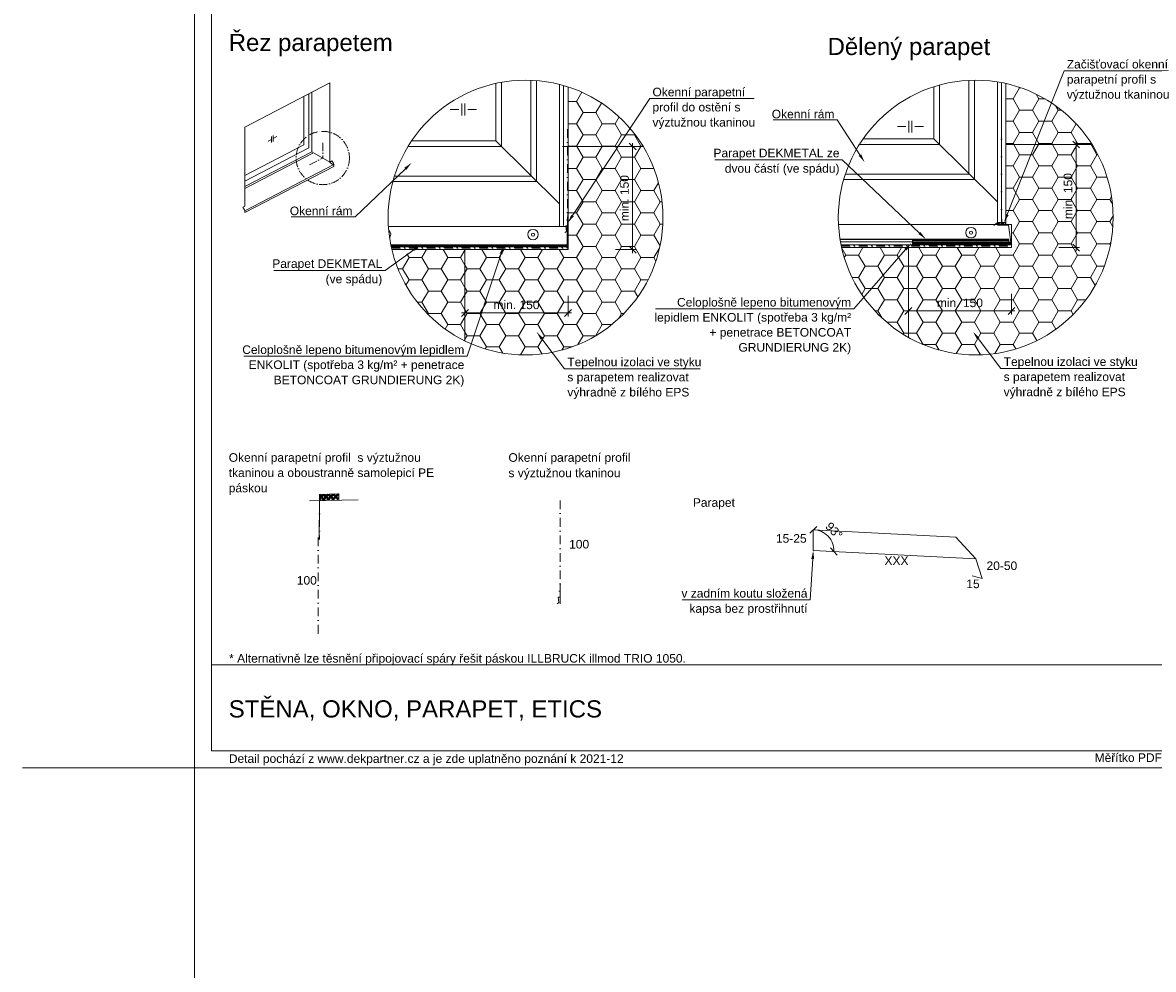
# Model space of a CAD drawing. Header units: millimetres. Extents: x -213344 to 52059, y -47868 to 108976.
# Tile 1 of 27: x -200078 to -198432, y 33109 to 34487. Entities that reach past the tile are written whole.
import ezdxf
from ezdxf.xclip import XClip

# ---------------------------------------------------------------- set-up
doc = ezdxf.new("R2010")
doc.units = ezdxf.units.MM
doc.header["$MEASUREMENT"] = 0
doc.header["$XCLIPFRAME"] = 0
doc.linetypes.add('ACAD_ISO10W100', pattern=[18, 12, -3, 0, -3])
doc.linetypes.add('VÝZTUŽNÁ_SÍŤ', pattern=[25.4, 12.7, -6.35, 0, -6.35])
for name, color, linetype in [('POHLED ZÁPADNÍ_1__K EXPEDICI', 7, 'Continuous'), ('POHLED ZÁPADNÍ_1__ZÁPATÍ', 7, 'Continuous'), ('POHLED ZÁPADNÍ_1_Defpoints', 7, 'Continuous'), ('POHLED ZÁPADNÍ_1_DEK_ETICS', 7, 'Continuous'), ('POHLED ZÁPADNÍ_1_DEK_KÓTY', 7, 'Continuous'), ('POHLED ZÁPADNÍ_1_DEK_Plechy', 7, 'Continuous'), ('POHLED ZÁPADNÍ_1_DEK_POPIS', 7, 'Continuous'), ('POHLED ZÁPADNÍ_1_DEK_SLABA', 7, 'Continuous'), ('POHLED ZÁPADNÍ_1_DEK_Spojeni', 7, 'Continuous'), ('POHLED ZÁPADNÍ_1_DEK_Výztužná síť', 7, 'Continuous'), ('POHLED ZÁPADNÍ_1_DEK_ŠRAFY', 7, 'Continuous'), ('POHLED ZÁPADNÍ_1_moje-rastr-pozn', 7, 'Continuous')]:
    doc.layers.add(name, color=color, linetype=linetype)
doc.styles.add('GENEROVANÝ_STYL_2', font='txt')
doc.linetypes.add('FENCELINE1', pattern='A,0,[2,Detail č.5  ŘEZ OKNEM -PARAPET1.Shx,S=0.31246,R=0,X=0,Y=0],-39.37,0', length=39.37)
doc.linetypes.add('LEPENÍ', pattern='A,0,[1,Detail č.5  ŘEZ OKNEM -PARAPET1.Shx,S=0.060476,R=0,X=0,Y=0],-7.62,0', length=7.62)
pattern_1 = [(0, (-411195.49, -40984.28), (28.125, 16.2379762), [18.75, -37.5]), (120, (-411195.49, -40984.28), (-28.1249999, 16.2379764), [18.75, -37.5]), (60, (-411195.49, -40984.28), (6e-08, 32.4759526), [0, -37.5, 18.75, 0, 0, 0])]
pattern_2 = [(0, (-410059.085, -41069.07), (28.125, 16.2379762), [18.75, -37.5]), (120, (-410059.085, -41069.07), (-28.1249999, 16.2379764), [18.75, -37.5]), (60, (-410059.085, -41069.07), (6e-08, 32.4759526), [0, -37.5, 18.75, 0, 0, 0])]

# ---------------------------------------------------------------- blocks, each defined once
blk = doc.blocks.new('Kresba_1_1', base_point=(-202803.8, 33475.3))
at = {"layer": 'POHLED ZÁPADNÍ_1_DEK_KÓTY', "linetype": 'Continuous', "lineweight": 18}
for points in [[(-199522.1, 34276), (-199519.3, 34273), (-199511.7, 34283.2)], [(-198857.4, 34295.7), (-198860.8, 34293.4), (-198852.3, 34284.1)], [(-199275.6, 34205.3), (-199279.1, 34207.6), (-199284.3, 34196)], [(-198642.7, 34207.2), (-198646.6, 34208.7), (-198649.3, 34196.4)], [(-198771.1, 34182.4), (-198773.9, 34179.4), (-198763.4, 34172.3)], [(-198794.4, 34158.2), (-198791.2, 34155.5), (-198784.6, 34166.3)], [(-199509.7, 34158.4), (-199507.2, 34155), (-199498.3, 34164)], [(-199383.5, 34151.2), (-199379.5, 34149.9), (-199377.6, 34162.4)], [(-199323.7, 34025.8), (-199320.4, 34028.3), (-199329.6, 34037)], [(-198688.7, 34026.1), (-198685.4, 34028.6), (-198694.6, 34037.3)], [(-198929.9, 33706.7), (-198925.8, 33706.4), (-198927.1, 33719)]]:
    blk.add_hatch(color=6, dxfattribs=at).paths.add_polyline_path(points)
at = {"layer": 'POHLED ZÁPADNÍ_1_DEK_ŠRAFY', "linetype": 'Continuous', "lineweight": 18}
h = blk.add_hatch(dxfattribs=at)
h.set_pattern_fill('EPS_0001', color=3, style=0, pattern_type=2)
h.set_pattern_definition(pattern_1)
h.paths.add_polyline_path([(-198646.6, 34309.8), (-198521.3, 34309.8, 0.199605), (-198646.6, 34398.6)])
h = blk.add_hatch(dxfattribs=at)
h.set_pattern_fill('EPS_0001', color=3, style=0, pattern_type=2)
h.set_pattern_definition(pattern_2)
h.paths.add_polyline_path([(-199284, 34393.7), (-199284, 34306.9), (-199174.6, 34306.9, 0.180197)])
h = blk.add_hatch(dxfattribs=at)
h.set_pattern_fill('EPS_0001', color=3, style=0, pattern_type=2)
h.set_pattern_definition(pattern_2)
h.paths.add_polyline_path([(-199284, 34156.9), (-199434, 34156.9), (-199434, 34024, 0.01457), (-199423.4, 34019.1, 0.186633), (-199279.2, 34014.9, 0.145723), (-199186.9, 34082, 0.164586), (-199145.8, 34203.5, 0.136751), (-199174.6, 34306.9), (-199284, 34306.9)])
h = blk.add_hatch(dxfattribs=at)
h.set_pattern_fill('EPS_0001', color=3, style=0, pattern_type=2)
h.set_pattern_definition(pattern_1)
h.paths.add_polyline_path([(-198788.6, 34029.1, 0.15528), (-198669.8, 34004.6, 0.260739), (-198510.2, 34117.2, 0.111936), (-198490.6, 34203.5, 0.141117), (-198521.3, 34309.8), (-198646.6, 34309.8), (-198646.6, 34193.4), (-198638.6, 34193.4), (-198638.6, 34159.8), (-198788.6, 34159.8)])
h = blk.add_hatch(dxfattribs=at)
h.set_pattern_fill('ZDIVO2_0001', color=3, style=0, pattern_type=2)
h.set_pattern_definition([(135, (-175818.2783, -121715.2447), (3.11126984, 3.11126984), []), (135, (-175818.2783, -121713.2447), (3.11126984, 3.11126984), []), (225, (-175818.2783, -121715.2447), (-3.11126984, 3.11126984), []), (225, (-175818.2783, -121713.2447), (-3.11126984, 3.11126984), [])])
h.paths.add_polyline_path([(-198659, 34193.4), (-198648, 34193.4), (-198648, 34196.4), (-198659, 34196.4)])
h = blk.add_hatch(dxfattribs=at)
h.set_pattern_fill('EPS_0001', color=3, style=0, pattern_type=2)
h.set_pattern_definition(pattern_2)
h.paths.add_polyline_path([(-199535.5, 34140, 0.200442), (-199434, 34024), (-199434, 34156.9), (-199509.3, 34156.9)])
h = blk.add_hatch(dxfattribs=at)
h.set_pattern_fill('EPS_0001', color=3, style=0, pattern_type=2)
h.set_pattern_definition(pattern_1)
h.paths.add_polyline_path([(-198788.6, 34159.8), (-198885.8, 34159.8, 0.13719), (-198834.9, 34064.9, 0.073597), (-198788.6, 34029.1)])
h = blk.add_hatch(dxfattribs=at)
h.set_pattern_fill('ZDIVO2_0001', color=3, style=0, pattern_type=2)
h.set_pattern_definition([(45, (-637171.7244, -32409.9257), (-3.512499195, 3.512499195), []), (45, (-637169.4665, -32409.9257), (-3.512499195, 3.512499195), []), (135, (-637171.7244, -32409.9257), (3.512499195, 3.512499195), []), (135, (-637169.4665, -32409.9257), (3.512499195, 3.512499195), [])])
h.paths.add_polyline_path([(-199617.6, 33801.6), (-199645.9, 33800.3), (-199645.9, 33792), (-199617.4, 33793.2)])
at = {"layer": 'POHLED ZÁPADNÍ_1__K EXPEDICI', "color": 3, "linetype": 'Continuous', "lineweight": 18, "flags": 128}
blk.add_lwpolyline([(-199827.8, 35502.3), (-198342.8, 35502.3), (-198342.8, 33402.3), (-199827.8, 33402.3)], close=True, dxfattribs=at)
at = {"layer": 'POHLED ZÁPADNÍ_1_Defpoints', "color": 6, "linetype": 'Continuous', "lineweight": 18}
for p, q in [((-198927.1, 33749), (-198927, 33749)), ((-198900.7, 33733.1), (-198900.7, 33733.1)), ((-198927.1, 33719), (-198927, 33719)), ((-198927.1, 33719), (-198927, 33719)), ((-198690.4, 33706.6), (-198690.4, 33706.6))]:
    blk.add_line(p, q, dxfattribs=at)
at = {"layer": 'POHLED ZÁPADNÍ_1_Defpoints', "color": 7, "linetype": 'Continuous', "lineweight": 18}
for p, q in [((-199827.8, 33652.3), (-199827.8, 33152.3)), ((-200077.8, 33402.3), (-199577.8, 33402.3))]:
    blk.add_line(p, q, dxfattribs=at)
at = {"layer": 'POHLED ZÁPADNÍ_1_DEK_ETICS', "color": 9, "linetype": 'FENCELINE1', "lineweight": 18}
for p, q in [((-199290.4, 34192.2), (-199290.4, 34395.6)), ((-198653, 34195.1), (-198653, 34399.9))]:
    blk.add_line(p, q, dxfattribs=at)
at = {"layer": 'POHLED ZÁPADNÍ_1_DEK_KÓTY', "color": 6, "linetype": 'Continuous', "lineweight": 18}
for p, q in [((-198644.7, 34208), (-198562.1, 34416.9)), ((-198562.1, 34416.9), (-198560.1, 34416.9)), ((-198560.1, 34416.9), (-198410.2, 34416.9)), ((-199277.4, 34206.5), (-199165.1, 34376.6)), ((-199165.1, 34376.6), (-199163.1, 34376.6)), ((-199163.1, 34376.6), (-199013.3, 34376.6)), ((-198894.3, 34345.6), (-198985.5, 34345.6)), ((-198892.3, 34345.6), (-198894.3, 34345.6)), ((-198859.1, 34294.6), (-198892.3, 34345.6)), ((-198539.5, 34304.8), (-198549.5, 34314.8)), ((-198544.5, 34154.8), (-198544.5, 34314.8)), ((-199215, 34306.9), (-199185, 34306.9)), ((-199185, 34301.9), (-199195, 34311.9)), ((-199190, 34151.9), (-199190, 34311.9)), ((-198569.5, 34309.8), (-198539.5, 34309.8)), ((-198886.9, 34287.5), (-199070.1, 34287.5)), ((-198884.9, 34287.5), (-198886.9, 34287.5)), ((-198772.5, 34180.9), (-198884.9, 34287.5)), ((-199520.7, 34274.5), (-199593.7, 34204.7)), ((-199595.7, 34204.7), (-199686.9, 34204.7)), ((-199593.7, 34204.7), (-199595.7, 34204.7)), ((-198549.5, 34164.8), (-198539.5, 34154.8)), ((-199508.5, 34156.7), (-199550.3, 34126.6)), ((-199381.5, 34150.5), (-199430.9, 34001.6)), ((-199215, 34156.9), (-199185, 34156.9)), ((-199195, 34161.9), (-199185, 34151.9)), ((-198792.8, 34156.9), (-198868, 34070.5)), ((-198569.5, 34159.8), (-198539.5, 34159.8)), ((-199552.3, 34126.6), (-199712.3, 34126.6)), ((-199550.3, 34126.6), (-199552.3, 34126.6)), ((-199434, 34089.7), (-199434, 34059.7)), ((-199284, 34089.7), (-199284, 34059.7)), ((-198788.6, 34092.6), (-198788.6, 34062.6)), ((-198638.6, 34092.6), (-198638.6, 34062.6)), ((-199429, 34069.7), (-199439, 34059.7)), ((-199289, 34059.7), (-199279, 34069.7)), ((-198870, 34070.5), (-199156.6, 34070.5)), ((-198868, 34070.5), (-198870, 34070.5)), ((-198783.6, 34072.6), (-198793.6, 34062.6)), ((-198793.6, 34067.6), (-198633.6, 34067.6)), ((-198643.6, 34062.6), (-198633.6, 34072.6)), ((-199439, 34064.7), (-199279, 34064.7)), ((-199322.1, 34027), (-199289, 33983.5)), ((-198687.1, 34027.4), (-198654, 33983.8)), ((-199432.9, 34001.6), (-199755.8, 34001.6)), ((-199430.9, 34001.6), (-199432.9, 34001.6)), ((-199289, 33983.5), (-199287, 33983.5)), ((-199287, 33983.5), (-199091.8, 33983.5)), ((-198654, 33983.8), (-198652, 33983.8)), ((-198652, 33983.8), (-198456.8, 33983.8)), ((-198922.1, 33753.9), (-198932.1, 33743.9)), ((-198902, 33722.7), (-198892.5, 33712.2)), ((-198927.8, 33706.6), (-198931.5, 33647)), ((-198933.5, 33647), (-199117.8, 33647)), ((-198931.5, 33647), (-198933.5, 33647))]:
    blk.add_line(p, q, dxfattribs=at)
for centre in [(-199345.8, 34203.5), (-198690.6, 34203.5)]:
    blk.add_circle(centre, 200, dxfattribs=at)
blk.add_arc((-198927.1, 33719), 29.9, 357, 90, dxfattribs=at)
at = {"layer": 'POHLED ZÁPADNÍ_1_DEK_Plechy', "color": 5, "linetype": 'Continuous', "lineweight": 18}
for p, q in [((-198659.1, 34193.4), (-198890.4, 34193.4)), ((-198651.7, 34193.4), (-198659.1, 34193.4)), ((-198651.7, 34193.4), (-198659.1, 34193.4)), ((-198782.8, 34169.1), (-198782.8, 34166.9)), ((-198782.8, 34168.1), (-198782.8, 34166.9)), ((-198782.8, 34166.9), (-198651.7, 34166.9)), ((-198653.8, 34169.1), (-198653.7, 34169.1)), ((-198927.1, 33749), (-198719.7, 33738.2)), ((-198927.1, 33749), (-198927.1, 33719)), ((-198690.4, 33706.6), (-198719.7, 33738.2)), ((-198927.1, 33719), (-198690.4, 33706.6)), ((-198690.4, 33706.6), (-198681.1, 33678.1)), ((-198681.1, 33678.1), (-198695.7, 33681.9))]:
    blk.add_line(p, q, dxfattribs=at)
at = {"layer": 'POHLED ZÁPADNÍ_1_DEK_Plechy', "color": 5, "linetype": 'Continuous', "lineweight": 18, "flags": 128}
for points in [[(-199541.8, 34164), (-199285.4, 34164), (-199285.4, 34190.5)], [(-198659.1, 34192.6), (-198642.7, 34192.6), (-198639.7, 34167.7), (-198782.8, 34167.7)], [(-198642.6, 34172.3), (-198888.2, 34172.3)]]:
    blk.add_lwpolyline(points, dxfattribs=at)
at = {"layer": 'POHLED ZÁPADNÍ_1_DEK_POPIS', "color": 6, "linetype": 'Continuous', "lineweight": 18}
blk.add_line((-199802.8, 33552.3), (-198367.8, 33552.3), dxfattribs=at)
at = {"layer": 'POHLED ZÁPADNÍ_1_DEK_POPIS', "color": 6, "linetype": 'Continuous', "lineweight": 18, "flags": 128}
blk.add_lwpolyline([(-199802.8, 35477.3), (-198367.8, 35477.3), (-198367.8, 33427.3), (-199802.8, 33427.3)], close=True, dxfattribs=at)
at = {"layer": 'POHLED ZÁPADNÍ_1_DEK_SLABA', "color": 153, "linetype": 'Continuous', "lineweight": 18}
for p, q in [((-199754.3, 34335.3), (-199630.7, 34399.5)), ((-199630.7, 34399.5), (-199630.7, 34284.3)), ((-199389, 34398.7), (-199389, 34315.2)), ((-199380.7, 34400.4), (-199380.7, 34306.8)), ((-199338, 34403.3), (-199338, 34263.8)), ((-199329.7, 34402.8), (-199329.7, 34255.8)), ((-199296.4, 34397.3), (-199296.4, 34190.5)), ((-198743.3, 34396.4), (-198743.3, 34309.7)), ((-198700.6, 34403.2), (-198700.6, 34266.7)), ((-198692.3, 34403.5), (-198692.3, 34258.7)), ((-198659.1, 34400.9), (-198659.1, 34196.3)), ((-198646.6, 34193.4), (-198646.6, 34398.6)), ((-199668.4, 34309.3), (-199668.4, 34379.9)), ((-199661.3, 34305), (-199661.3, 34383.6)), ((-199657, 34385.9), (-199657, 34299.4)), ((-199284, 34156.9), (-199284, 34393.7)), ((-198751.6, 34393.9), (-198751.6, 34318.1)), ((-199438.4, 34352.3), (-199438.4, 34369.4)), ((-199434.1, 34352.3), (-199434.1, 34369.4)), ((-199442.7, 34360.8), (-199455.3, 34360.8)), ((-199429.8, 34360.8), (-199417.2, 34360.8)), ((-199754.3, 34335.3), (-199754.3, 34220.1)), ((-198792.2, 34336), (-198804.7, 34336)), ((-198787.9, 34327.4), (-198787.9, 34344.5)), ((-198783.5, 34327.4), (-198783.5, 34344.5)), ((-198779.2, 34336), (-198766.7, 34336)), ((-199720.6, 34314.6), (-199716.4, 34316.8)), ((-199715.3, 34321.6), (-199715.3, 34312.9)), ((-199712.9, 34322.9), (-199712.9, 34314.2)), ((-199712, 34319.1), (-199707.8, 34321.3)), ((-199511.7, 34315.2), (-199389, 34315.2)), ((-199389, 34315.2), (-199296.4, 34223.3)), ((-198854.5, 34318.1), (-198751.6, 34318.1)), ((-198751.6, 34318.1), (-198659.1, 34226.2)), ((-198751.6, 34318.1), (-198659.1, 34226.2)), ((-199754.3, 34264.7), (-199668.4, 34309.3)), ((-199754.3, 34256.7), (-199661.3, 34305)), ((-199754.3, 34248.9), (-199657, 34299.4)), ((-199754.3, 34245.9), (-199655.2, 34297.3)), ((-199657, 34299.4), (-199630.7, 34284.3)), ((-199517, 34306.8), (-199380.7, 34306.8)), ((-199292.1, 34306.9), (-199174.6, 34306.9)), ((-198860.1, 34309.7), (-198743.3, 34309.7)), ((-198646.6, 34309.8), (-198521.3, 34309.8)), ((-199754.5, 34213.4), (-199624.9, 34280.7)), ((-199630.7, 34284.3), (-199627.7, 34285.9)), ((-199630.6, 34283.6), (-199625.2, 34280.5)), ((-199624.9, 34280.7), (-199624.8, 34277.9)), ((-199754.4, 34210.7), (-199624.8, 34277.9)), ((-199337.6, 34263.8), (-199536.5, 34263.8)), ((-198700.3, 34266.7), (-198880.4, 34266.7)), ((-199329.7, 34255.8), (-199538.8, 34255.8)), ((-198692.3, 34258.7), (-198882.9, 34258.7)), ((-198692.3, 34258.7), (-198882.9, 34258.7)), ((-199757.3, 34218.6), (-199754.3, 34220.1)), ((-199754.5, 34213.4), (-199754.4, 34210.7)), ((-199284.2, 34190.5), (-199545.4, 34190.5)), ((-199285.4, 34190.5), (-199285.4, 34167.2)), ((-198648, 34193.4), (-198638.6, 34193.4)), ((-198638.6, 34159.8), (-198638.6, 34193.4)), ((-198888.1, 34171.6), (-198642.6, 34171.6)), ((-198782.8, 34172.3), (-198782.8, 34163.8)), ((-198642.6, 34168.4), (-198782.8, 34168.4)), ((-198782.8, 34166.9), (-198638.6, 34166.9)), ((-198651.7, 34166.9), (-198782.8, 34166.9)), ((-198642.6, 34171.6), (-198642.6, 34168.4)), ((-199290.2, 34164), (-199541.8, 34164)), ((-199284, 34160.9), (-199541.2, 34160.9)), ((-199284, 34156.9), (-199540.3, 34156.9)), ((-199434, 34156.9), (-199434, 34024)), ((-198638.6, 34163.8), (-198886.7, 34163.8)), ((-198638.6, 34159.8), (-198885.8, 34159.8)), ((-198788.6, 34159.8), (-198788.6, 34029.1))]:
    blk.add_line(p, q, dxfattribs=at)
at = {"layer": 'POHLED ZÁPADNÍ_1_DEK_SLABA', "color": 153, "linetype": 'ACAD_ISO10W100', "lineweight": 18}
for p in [(-199640.9, 34312.1), (-199660.4, 34280.1)]:
    blk.add_line(p, (-199640.9, 34290.2), dxfattribs=at)
at = {"layer": 'POHLED ZÁPADNÍ_1_DEK_SLABA', "color": 153, "linetype": 'Continuous', "lineweight": 18, "flags": 128}
for points in [[(-199284.3, 34200.2), (-199286.3, 34200.2)], [(-199284.3, 34181.5), (-199284.3, 34210.5)], [(-198659, 34196.4), (-198659, 34199.4)], [(-198653.3, 34196.4), (-198653.3, 34201.4)], [(-198652.8, 34196.4), (-198652.8, 34201.4)], [(-199284.3, 34181.5), (-199284.3, 34191.5), (-199287.3, 34191.5), (-199286.2, 34183.4), (-199288.8, 34181.8)], [(-198659, 34196.4), (-198664.5, 34192)], [(-198659, 34196.4), (-198648, 34196.4)], [(-199589.5, 33792.6), (-199660, 33791.4)], [(-199645.8, 33791.5), (-199646.3, 33735)], [(-199295.3, 33659.8), (-199297.3, 33659.8)], [(-199295.3, 33641.1), (-199295.3, 33670.1)], [(-199295.3, 33641.1), (-199295.3, 33651.1), (-199298.3, 33651.1), (-199297.2, 33643), (-199299.8, 33641.4)]]:
    blk.add_lwpolyline(points, dxfattribs=at)
at = {"layer": 'POHLED ZÁPADNÍ_1_DEK_SLABA', "color": 153, "linetype": 'ACAD_ISO10W100', "lineweight": 18}
blk.add_circle((-199640.9, 34290.2), 38.8, dxfattribs=at)
at = {"layer": 'POHLED ZÁPADNÍ_1_DEK_SLABA', "color": 153, "linetype": 'Continuous', "lineweight": 18}
for centre, radius in [((-199334.9, 34178.7), 7.66), ((-199334.9, 34178.7), 2.32), ((-198697.5, 34181.6), 7.66), ((-198697.5, 34181.6), 2.32)]:
    blk.add_circle(centre, radius, dxfattribs=at)
for centre, radius, start, end in [((-199635.6, 34278.3), 10.9, 12.6957, 43.8602), ((-199765.2, 34211), 10.9, 12.6957, 43.8602), ((-199549.7, 34178.7), 7.66, 322.6564, 51.1933)]:
    blk.add_arc(centre, radius, start, end, dxfattribs=at)
at = {"layer": 'POHLED ZÁPADNÍ_1_DEK_Spojeni', "color": 6, "linetype": 'LEPENÍ', "lineweight": 18}
for p, q in [((-198887.5, 34168.1), (-198782.8, 34168.1)), ((-198782.8, 34165.4), (-198638.6, 34165.3)), ((-198782.7, 34170), (-198642.6, 34170)), ((-199541.5, 34162.4), (-199284, 34162.4))]:
    blk.add_line(p, q, dxfattribs=at)
at = {"layer": 'POHLED ZÁPADNÍ_1_DEK_Výztužná síť', "color": 1, "linetype": 'VÝZTUŽNÁ_SÍŤ', "lineweight": 18}
for p, q in [((-199541, 34159.8), (-199284, 34159.8)), ((-199540.5, 34157.9), (-199284, 34157.9)), ((-198886.5, 34162.7), (-198638.6, 34162.7)), ((-198886.1, 34160.9), (-198638.6, 34160.8)), ((-199645.8, 33791.5), (-199645.8, 33735))]:
    blk.add_line(p, q, dxfattribs=at)
at = {"layer": 'POHLED ZÁPADNÍ_1_DEK_Výztužná síť', "color": 1, "linetype": 'VÝZTUŽNÁ_SÍŤ', "lineweight": 18, "flags": 128}
for points in [[(-199284.6, 34191.9), (-199284.6, 34333)], [(-198653, 34196.4), (-198653, 34337.5)], [(-199295.6, 33651.5), (-199295.6, 33792.6)], [(-199647.4, 33738), (-199647.4, 33596.8)]]:
    blk.add_lwpolyline(points, dxfattribs=at)
at = {"layer": 'POHLED ZÁPADNÍ_1_DEK_ŠRAFY', "color": 3, "linetype": 'Continuous', "lineweight": 18}
for p, q in [((-198648, 34196.4), (-198659, 34196.4)), ((-198659, 34196.4), (-198659, 34193.4)), ((-198659, 34193.4), (-198648, 34193.4)), ((-198648, 34193.4), (-198648, 34196.4)), ((-199645.9, 33800.3), (-199617.6, 33801.6)), ((-199645.9, 33791.4), (-199645.9, 33800.3)), ((-199617.6, 33801.6), (-199617.4, 33792.1))]:
    blk.add_line(p, q, dxfattribs=at)
at = {"layer": 'POHLED ZÁPADNÍ_1_moje-rastr-pozn', "color": 241, "linetype": 'Continuous', "lineweight": 18}
blk.add_line((-199827.8, 38158.3), (-199827.8, 24346), dxfattribs=at)
at = {"layer": 'POHLED ZÁPADNÍ_1__ZÁPATÍ', "color": 6, "linetype": 'Continuous', "lineweight": 18, "insert": (-199777.8, 33486), "char_height": 25, "attachment_point": 4, "style": 'GENEROVANÝ_STYL_2'}
blk.add_mtext('\\A1;{\\pql;\\fArial|b0|i0|c238|p38;STĚNA, OKNO, PARAPET, ETICS}', dxfattribs=at)
at = {"layer": 'POHLED ZÁPADNÍ_1_DEK_KÓTY', "color": 6, "linetype": 'Continuous', "lineweight": 18, "style": 'GENEROVANÝ_STYL_2'}
for s, insert, char_height, attachment_point in [('\\A1;{\\pql;\\fArial|b0|i0|c238|p38;Řez parapetem}', (-199777.8, 34470.9), 25, 1), ('\\A1;{\\pql;\\fArial|b0|i0|c238|p38;Dělený parapet}', (-198906.3, 34465.1), 25, 1), ('\\A1;{\\pqr;\\fArial|b0|i0|c238|p38;Okenní rám}', (-198896.3, 34360.4), 12.5, 3), ('\\A1;{\\pqr;\\fArial|b0|i0|c238|p38;Okenní rám}', (-199597.7, 34219.5), 12.5, 3), ('\\A1;{\\pqc;\\fArial|b0|i0|c238|p38;min. 150}', (-199359, 34076.4), 12.5, 5), ('\\A1;{\\pqc;\\fArial|b0|i0|c238|p38;min. 150}', (-198713.6, 34079.3), 12.5, 5), ('\\A1;{\\pql;\\fArial|b0|i0|c238|p38;Parapet}', (-199102.3, 33795), 12.5, 1), ('\\A1;{\\pql;\\fArial|b0|i0|c238|p38;15-25}', (-198981.4, 33730), 12.5, 7), ('\\A1;{\\pql;\\fArial|b0|i0|c238|p38;100}', (-199282.4, 33721.6), 12.5, 7), ('\\A1;{\\pql;\\fArial|b0|i0|c238|p38;XXX}', (-198823.4, 33697.8), 12.5, 7), ('\\A1;{\\pql;\\fArial|b0|i0|c238|p38;20-50}', (-198674.9, 33690.3), 12.5, 7), ('\\A1;{\\pql;\\fArial|b0|i0|c238|p38;100}', (-199678.7, 33669), 12.5, 7), ('\\A1;{\\pql;\\fArial|b0|i0|c238|p38;15}', (-198704.3, 33663.9), 12.5, 7), ('\\A1;{\\pql;\\fArial|b0|i0|c238|p38;* Alternativně lze těsnění připojovací spáry řešit páskou ILLBRUCK illmod TRIO 1050.}', (-199777.2, 33560), 12.5, 4), ('\\A1;{\\pql;\\fArial|b0|i0|c238|p38;Měřítko PDF 1:5}', (-198517.6, 33417.3), 12.5, 4)]:
    blk.add_mtext(s, dxfattribs=dict(at, insert=insert, char_height=char_height, attachment_point=attachment_point))
at = {"layer": 'POHLED ZÁPADNÍ_1_DEK_KÓTY', "color": 6, "linetype": 'Continuous', "lineweight": 18, "char_height": 12.5, "style": 'GENEROVANÝ_STYL_2'}
for s, insert, width, attachment_point, line_spacing_factor in [('\\A1;{\\pql;\\fArial|b0|i0|c238|p38;Začišťovací okenní \\fArial|b0|i0|c238|p38;parapetní profil s \\fArial|b0|i0|c238|p38;výztužnou tkaninou}', (-198558.1, 34433), 173.53, 1, 1.056061), ('\\A1;{\\pql;\\fArial|b0|i0|c238|p38;Okenní parapetní \\fArial|b0|i0|c238|p38;profil do ostění s \\fArial|b0|i0|c238|p38;výztužnou tkaninou}', (-199161.1, 34392.5), 173.53, 1, 1.055996), ('\\A1;{\\pqr;\\fArial|b0|i0|c238|p38;Parapet DEKMETAL ze \\fArial|b0|i0|c238|p38;dvou částí (ve spádu)}', (-198888.9, 34303.7), 183.183, 3, 1.074693), ('\\A1;{\\pqr;\\fArial|b0|i0|c238|p38;Parapet DEKMETAL \\fArial|b0|i0|c238|p38;(ve spádu)}', (-199554.3, 34142.8), 165.303, 3, 1.074693), ('\\A1;{\\pqr;\\fArial|b0|i0|c238|p38;Celoplošně lepeno bitumenovým \\fArial|b0|i0|c238|p38;lepidlem ENKOLIT (spotřeba 3 kg/m² \\fArial|b0|i0|c238|p38;+ penetrace BETONCOAT \\fArial|b0|i0|c238|p38;GRUNDIERUNG 2K)}', (-198872, 34086.5), 287.702, 3, 1.050032), ('\\A1;{\\pqr;\\fArial|b0|i0|c238|p38;Celoplošně lepeno bitumenovým lepidlem \\fArial|b0|i0|c238|p38;ENKOLIT (spotřeba 3 kg/m² + penetrace \\fArial|b0|i0|c238|p38;BETONCOAT GRUNDIERUNG 2K)}', (-199434.9, 34017.5), 322.375, 3, 1.05614), ('\\A1;{\\pql;\\fArial|b0|i0|c238|p38;Tepelnou izolaci ve styku \\fArial|b0|i0|c238|p38;s parapetem realizovat \\fArial|b0|i0|c238|p38;výhradně z bílého EPS}', (-199285, 33999.6), 204.699, 1, 1.056116), ('\\A1;{\\pql;\\fArial|b0|i0|c238|p38;Tepelnou izolaci ve styku \\fArial|b0|i0|c238|p38;s parapetem realizovat \\fArial|b0|i0|c238|p38;výhradně z bílého EPS}', (-198650, 34000), 204.699, 1, 1.056116), ('\\A1;{\\pql;\\fArial|b0|i0|c238|p38;Okenní parapetní profil  s výztužnou tkaninou \\fArial|b0|i0|c238|p38;a oboustranně samolepicí PE páskou}', (-199777.8, 33860.5), 349.318, 1, 1.064489), ('\\A1;{\\pql;\\fArial|b0|i0|c238|p38;Okenní parapetní profil \\fArial|b0|i0|c238|p38;s výztužnou tkaninou }', (-199370.7, 33860.5), 185.945, 1, 1.074149), ('\\A1;{\\pqr;\\fArial|b0|i0|c238|p38;v zadním koutu složená \\fArial|b0|i0|c238|p38;kapsa bez prostřihnutí}', (-198935.5, 33662.9), 214.321, 3, 1.06468)]:
    blk.add_mtext(s, dxfattribs=dict(at, insert=insert, width=width, attachment_point=attachment_point, line_spacing_factor=line_spacing_factor))
at = {"layer": 'POHLED ZÁPADNÍ_1_DEK_KÓTY', "color": 6, "linetype": 'Continuous', "lineweight": 18, "char_height": 12.5, "attachment_point": 5, "style": 'GENEROVANÝ_STYL_2'}
for s, insert, rotation in [('\\A1;{\\pqc;\\fArial|b0|i0|c238|p38;min. 150}', (-199201.7, 34231.9), 90), ('\\A1;{\\pqc;\\fArial|b0|i0|c238|p38;min. 150}', (-198556.3, 34234.8), 90), ('\\A1;{\\pqc;\\fArial|b0|i0|c238|p38;93°}', (-198896.9, 33747.7), 313.5)]:
    blk.add_mtext(s, dxfattribs=dict(at, insert=insert, rotation=rotation))
at = {"layer": 'POHLED ZÁPADNÍ_1_DEK_KÓTY', "color": 180, "linetype": 'Continuous', "lineweight": 18, "insert": (-199777.6, 33414.1), "char_height": 12.5, "attachment_point": 4, "style": 'GENEROVANÝ_STYL_2'}
blk.add_mtext('\\A1;{\\pql;\\fArial|b0|i0|c238|p38;Detail pochází z www.dekpartner.cz a je zde uplatněno poznání k 2021-12}', dxfattribs=at)

msp = doc.modelspace()

# ---------------------------------------------------------------- block references
at = {"color": 9, "linetype": 'Continuous', "lineweight": 13}
ref = msp.add_blockref('Kresba_1_1', (-202803.8, 33475.3), dxfattribs=at)
XClip(ref).set_block_clipping_path([(-213344.2533762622, 24346.0258491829), (-192274.4692545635, 38158.3434494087)])

doc.saveas('drawing.dxf')
